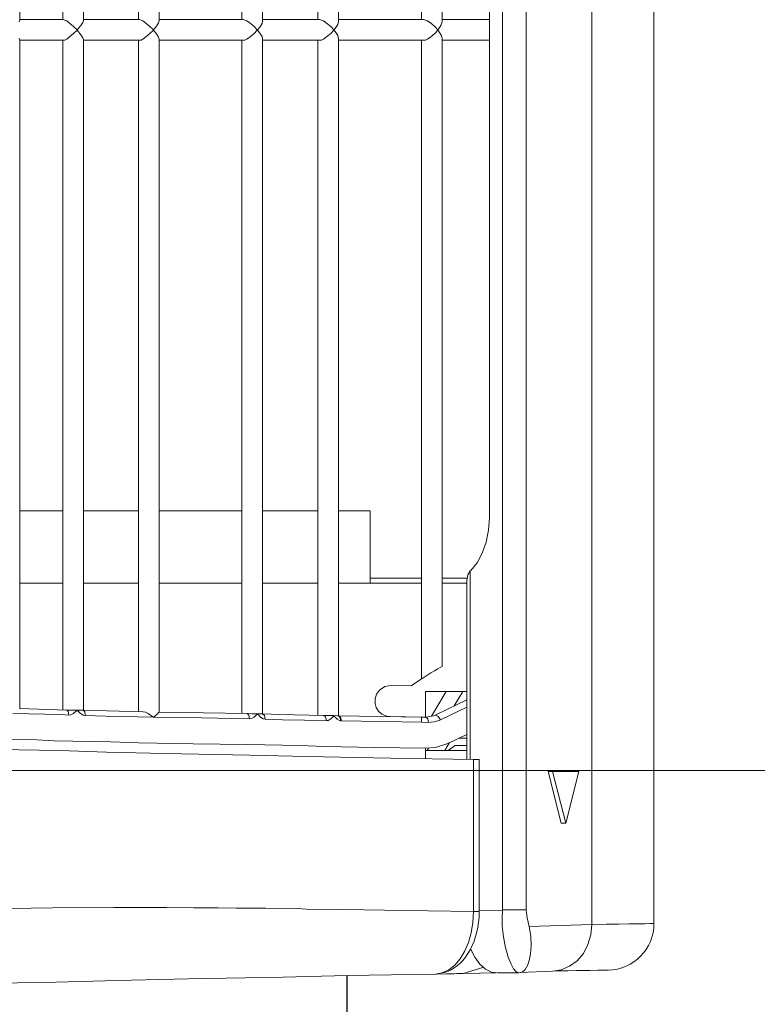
# Model space of a CAD drawing. Header units: millimetres. Extents: x -367720 to -162733, y 309172 to 337444.
# Tile 87 of 256: x -344447 to -344355, y 316334 to 316458. Entities that reach past the tile are written whole.
import ezdxf

# ---------------------------------------------------------------- set-up
doc = ezdxf.new("R2010")
doc.units = ezdxf.units.MM
doc.header["$LTSCALE"] = 10
doc.header["$MEASUREMENT"] = 0
doc.layers.get('0').update_dxf_attribs({"color": 255, "lineweight": 13})
for name, color, linetype, lineweight in [('LATS_EQ_IDU', 7, 'Continuous', 0), ('LATS_SERVICE_SPACE', 1, 'Continuous', 9), ('VZ1', 6, 'Continuous', 18)]:
    doc.layers.add(name, color=color, linetype=linetype, lineweight=lineweight)
doc.layers.add('LATS_PIPE_REFRIGERANT', color=3, linetype='Continuous')
doc.styles.add('ROMANS', font='ROMANS.shx', dxfattribs={"height": 80})

# ---------------------------------------------------------------- blocks, each defined once
blk = doc.blocks.new('LATS_IDU_LOW_STATIC_L2')
at = {"layer": 'LATS_SERVICE_SPACE', "color": 1, "ltscale": 2}
blk.add_line((1221.46, 343.7), (621.46, 343.7), dxfattribs=at)
blk = doc.blocks.new('LATS_IDU_WALL_MOUNTED_SB')
at = {"color": 0, "linetype": 'Continuous'}
for p, q in [((-437.87, 167.6), (438.7, 167.6)), ((438.7, 167.48), (438.7, 167.6)), ((438.7, 167.1), (438.7, 167.48)), ((438.71, 166.48), (438.7, 167.1)), ((438.73, 165.61), (438.71, 166.48)), ((438.74, 164.5), (438.73, 165.61)), ((438.77, 163.16), (438.74, 164.5)), ((438.79, 161.59), (438.77, 163.16)), ((438.82, 159.79), (438.79, 161.59)), ((444.54, 161.85), (444.55, 161.71)), ((444.55, 161.71), (444.56, 161.27)), ((444.56, 161.27), (444.57, 160.54)), ((-438, 159.79), (438.82, 159.79)), ((440.11, 159.67), (438.82, 159.79)), ((439.08, 151.92), (438.82, 159.79)), ((444.57, 160.54), (444.59, 159.53)), ((441.33, 159.31), (440.11, 159.67)), ((442.44, 158.73), (441.33, 159.31)), ((443.36, 157.95), (442.44, 158.73)), ((444.58, 159.13), (444.6, 157.85)), ((444.59, 159.53), (444.61, 158.24)), ((419.59, 154.85), (419.59, 158.17)), ((419.59, 158.17), (426.09, 156.51)), ((444.06, 157.01), (443.36, 157.95)), ((444.6, 157.85), (444.62, 156.81)), ((444.61, 158.24), (444.64, 156.68)), ((426.09, 156.51), (419.59, 154.85)), ((426.09, 156.51), (426.09, 155.95)), ((444.5, 155.96), (444.06, 157.01)), ((444.62, 156.81), (444.63, 156.04)), ((444.63, 156.04), (444.64, 155.53)), ((444.64, 156.68), (444.67, 154.86)), ((419.59, 154.3), (426.09, 155.95)), ((419.59, 154.3), (419.59, 154.85)), ((444.67, 154.86), (444.5, 155.96)), ((444.64, 155.53), (444.65, 155.28)), ((444.67, 154.86), (444.86, 150.77)), ((-436.17, 151.53), (436.98, 151.53)), ((436.98, 151.53), (437.99, 151.68)), ((436.98, 148.57), (436.98, 151.53)), ((437.99, 151.68), (439.08, 151.92)), ((439.08, 151.92), (440.3, 152.13)), ((440.3, 152.13), (441.48, 152.18)), ((441.48, 152.18), (442.5, 152.1)), ((442.5, 152.1), (443.35, 151.93)), ((443.35, 151.93), (443.6, 151.85)), ((443.6, 151.85), (443.89, 151.75)), ((443.89, 151.75), (444.18, 151.6)), ((444.18, 151.6), (444.46, 151.41)), ((444.46, 151.41), (444.64, 151.23)), ((444.64, 151.23), (444.76, 151.04)), ((444.76, 151.04), (444.84, 150.85)), ((443.81, 149.64), (444.4, 149.97)), ((444.4, 149.97), (444.75, 150.29)), ((444.75, 150.29), (444.87, 150.64)), ((444.84, 150.85), (444.87, 150.64)), ((444.87, 150.64), (444.91, 147.97)), ((436.99, 148.57), (-436.17, 148.57)), ((436.98, 148.57), (438.09, 148.51)), ((437.05, 145.65), (437, 148.57)), ((439.03, 148.54), (440.36, 148.69)), ((440.36, 148.69), (440.82, 148.77)), ((440.82, 148.77), (441.28, 148.85)), ((441.28, 148.85), (441.71, 148.94)), ((441.71, 148.94), (442.92, 149.28)), ((442.92, 149.28), (443.81, 149.64)), ((438.09, 148.51), (439.03, 148.54)), ((444.91, 147.97), (444.79, 147.18)), ((444.91, 147.74), (444.98, 143.69)), ((387.63, 146.94), (12.18, 146.94)), ((325.05, 143.98), (325.05, 146.94)), ((327.65, 146.94), (327.65, 143.98)), ((387.63, 146.94), (389.22, 146.83)), ((389.22, 146.83), (390.75, 146.53)), ((390.75, 146.53), (392.14, 146.03)), ((444.41, 146.43), (443.78, 145.72)), ((444.87, 143.92), (444.17, 146.24)), ((444.79, 147.18), (444.41, 146.43)), ((392.14, 146.03), (393.35, 145.37)), ((393.35, 145.37), (394.31, 144.57)), ((418.06, 144.92), (417.88, 134.51)), ((418.06, 144.92), (418.07, 145.45)), ((437.16, 144.92), (418.06, 144.92)), ((437.16, 145.65), (418.07, 145.65)), ((418.07, 145.45), (418.07, 145.65)), ((437.08, 139.17), (437.16, 144.92)), ((437.16, 145.65), (437.16, 145.62)), ((437.16, 145.65), (437.16, 145.65)), ((437.52, 145.64), (437.16, 145.64)), ((437.16, 145.62), (437.16, 145.53)), ((437.16, 145.53), (437.16, 145.37)), ((437.16, 145.37), (437.16, 145.17)), ((437.16, 145.17), (437.16, 144.92)), ((437.16, 144.92), (437.16, 144.92)), ((438.57, 144.84), (437.16, 144.92)), ((437.88, 145.63), (437.52, 145.64)), ((438.51, 145.57), (437.88, 145.63)), ((439.13, 145.48), (438.51, 145.57)), ((439.88, 144.62), (438.57, 144.84)), ((439.74, 145.35), (439.13, 145.48)), ((440.33, 145.19), (439.74, 145.35)), ((440.91, 145), (440.33, 145.19)), ((441.46, 144.77), (440.91, 145)), ((442.92, 145.09), (441.86, 144.55)), ((443.78, 145.72), (442.92, 145.09)), ((325.05, 140.98), (325.05, 143.98)), ((327.65, 143.98), (327.65, 140.98)), ((394.31, 144.57), (394.36, 144.52)), ((394.36, 144.52), (418.05, 144.52)), ((394.84, 144.22), (394.36, 144.52)), ((395.56, 144.09), (394.84, 144.22)), ((395.25, 140.98), (395.25, 144.14)), ((395.62, 144.09), (395.56, 144.09)), ((395.62, 144.09), (418.05, 144.09)), ((395.9, 144.08), (395.9, 142.54)), ((409.53, 144.09), (409.53, 141.51)), ((412.5, 140.09), (410.57, 144.09)), ((411.48, 144.09), (413.08, 140.77)), ((416.29, 144.07), (414.91, 144.07)), ((414.91, 144.07), (416.01, 141.79)), ((415.4, 143.04), (415.4, 144.07)), ((416.29, 142.62), (416.29, 144.09)), ((416.94, 144.09), (416.94, 141.75)), ((441.07, 144.28), (439.88, 144.62)), ((442.2, 143.8), (441.07, 144.28)), ((441.98, 144.51), (441.46, 144.77)), ((442.47, 144.23), (441.98, 144.51)), ((443.15, 143.23), (442.2, 143.8)), ((442.92, 143.91), (442.47, 144.23)), ((443.34, 143.57), (442.92, 143.91)), ((444.94, 143.69), (444.87, 143.92)), ((444.97, 143.6), (444.94, 143.69)), ((444.98, 143.58), (444.97, 143.6)), ((444.98, 143.6), (444.98, 143.58)), ((444.98, 143.58), (444.98, 143.6)), ((395.9, 142.54), (395.9, 140.98)), ((409.53, 143.57), (411.34, 142.48)), ((416.29, 142.62), (416.94, 141.75)), ((443.94, 142.56), (443.15, 143.23)), ((443.69, 143.23), (443.34, 143.57)), ((444.01, 142.87), (443.69, 143.23)), ((444.51, 141.83), (443.94, 142.56)), ((444.28, 142.5), (444.01, 142.87)), ((444.51, 142.12), (444.28, 142.5)), ((444.98, 143.58), (444.98, 143.58)), ((444.98, 143.58), (444.98, 143.58)), ((444.98, 143.58), (444.98, 143.58)), ((444.98, 143.58), (444.98, 143.58)), ((444.98, 143.58), (444.98, 143.58)), ((444.98, 143.58), (444.98, 143.58)), ((444.98, 143.58), (444.98, 143.58)), ((444.98, 143.57), (444.98, 143.58)), ((444.98, 143.58), (444.98, 143.55)), ((444.98, 143.58), (444.98, 143.58)), ((444.98, 143.58), (444.98, 143.58)), ((444.98, 143.57), (444.98, 143.58)), ((444.98, 143.58), (444.98, 143.57)), ((444.98, 143.58), (444.98, 143.58)), ((444.98, 143.57), (444.98, 143.58)), ((444.98, 143.57), (444.98, 143.57)), ((444.98, 143.57), (444.98, 143.57)), ((444.98, 143.56), (444.98, 143.57)), ((444.98, 143.57), (444.98, 143.57)), ((444.98, 143.57), (444.98, 143.57)), ((444.98, 143.57), (444.98, 143.57)), ((444.98, 143.54), (444.98, 143.57)), ((444.98, 143.55), (444.98, 143.56)), ((444.98, 143.5), (444.98, 143.54)), ((444.98, 143.35), (444.98, 143.5)), ((444.99, 143.13), (444.98, 143.35)), ((444.99, 142.84), (444.99, 143.13)), ((445, 142.48), (444.99, 142.84)), ((445.01, 141.52), (445, 142.48)), ((409.53, 141.51), (409.53, 138.91)), ((412.62, 139.64), (409.53, 141.5)), ((415.94, 141.93), (416.94, 141.33)), ((416.16, 141.45), (416.01, 141.79)), ((416.55, 140.15), (416.16, 141.45)), ((416.94, 138.91), (416.94, 141.75)), ((444.69, 141.73), (444.51, 142.12)), ((444.9, 140.99), (444.51, 141.83)), ((444.83, 141.33), (444.69, 141.73)), ((444.91, 141.02), (444.83, 141.33)), ((445.04, 140.27), (445.01, 141.52)), ((244.84, 140.98), (325.32, 140.98)), ((325.72, 140.87), (325.32, 140.98)), ((325.48, 139.55), (325.92, 140.06)), ((326.26, 140.53), (325.72, 140.87)), ((325.92, 140.06), (326.35, 140.45)), ((326.35, 140.46), (326.26, 140.53)), ((326.35, 140.46), (326.35, 140.46)), ((326.35, 140.45), (326.35, 140.46)), ((326.35, 140.46), (326.36, 140.45)), ((326.36, 140.46), (326.35, 140.46)), ((326.45, 140.53), (326.36, 140.46)), ((326.36, 140.45), (326.79, 140.06)), ((326.99, 140.87), (326.45, 140.53)), ((326.79, 140.06), (327.23, 139.55)), ((327.39, 140.98), (326.99, 140.87)), ((327.39, 140.98), (406.38, 140.98)), ((406.38, 140.98), (406.41, 140.92)), ((406.41, 140.92), (406.5, 140.75)), ((406.5, 140.75), (406.67, 140.46)), ((406.67, 140.46), (406.92, 140.03)), ((406.92, 140.03), (407.19, 139.57)), ((412.5, 140.09), (412.6, 140.46)), ((412.56, 139.96), (412.5, 140.09)), ((412.75, 138.92), (412.56, 139.96)), ((412.6, 140.46), (413.08, 140.77)), ((413.08, 140.77), (413.16, 140.6)), ((413.16, 140.6), (413.35, 139.96)), ((413.35, 139.96), (413.4, 139.29)), ((416.65, 138.85), (416.55, 140.15)), ((445.04, 140.15), (444.9, 140.99)), ((445.04, 140.27), (445.04, 140.27)), ((445.04, 140.27), (445.04, 140.27)), ((445.04, 140.27), (445.04, 140.27)), ((445.04, 140.26), (445.04, 140.27)), ((445.04, 140.26), (445.04, 140.26)), ((445.04, 140.22), (445.04, 140.26)), ((445.04, 140.21), (445.04, 140.22)), ((445.04, 140.15), (445.23, 129.05)), ((445.04, 140.15), (445.04, 140.15)), ((325.05, 138.64), (325.1, 138.88)), ((325.1, 138.88), (325.22, 139.15)), ((325.22, 139.15), (325.48, 139.55)), ((327.23, 139.55), (327.49, 139.15)), ((327.49, 139.15), (327.61, 138.88)), ((327.61, 138.88), (327.65, 138.64)), ((407.19, 139.57), (407.49, 139.08)), ((407.49, 139.08), (407.75, 138.67)), ((407.75, 138.67), (407.88, 138.47)), ((409.53, 138.91), (412.75, 138.91)), ((412.75, 138.92), (412.95, 139.18)), ((412.75, 138.38), (412.75, 138.92)), ((412.95, 139.18), (413.4, 139.29)), ((413.4, 139.29), (413.39, 138.38)), ((416.55, 132.59), (416.65, 138.85)), ((416.62, 139.31), (416.94, 139.11)), ((416.65, 138.91), (416.94, 138.91)), ((416.94, 138.91), (417.96, 138.91)), ((437, 133.75), (437.08, 139.17)), ((325.05, 138.38), (245.1, 138.38)), ((325.05, 133.36), (325.05, 138.64)), ((327.65, 138.64), (327.65, 133.36)), ((407.94, 138.38), (327.65, 138.38)), ((395.25, 131.94), (395.25, 138.38)), ((395.9, 138.38), (395.9, 133.23)), ((407.88, 138.47), (407.94, 138.38)), ((407.94, 138.38), (407.94, 138.38)), ((408.82, 137.08), (407.94, 138.38)), ((412.66, 133.22), (412.75, 138.38)), ((412.75, 138.38), (412.68, 134.44)), ((412.75, 138.38), (412.75, 138.38)), ((412.8, 138.38), (412.75, 138.38)), ((412.91, 138.38), (412.8, 138.38)), ((413.04, 138.38), (412.91, 138.38)), ((413.2, 138.38), (413.04, 138.38)), ((413.29, 138.38), (413.2, 138.38)), ((413.39, 138.38), (413.3, 133.39)), ((413.39, 138.38), (413.39, 138.38)), ((408.82, 137.08), (408.78, 134.51)), ((408.78, 134.51), (408.9, 133.8)), ((408.9, 133.8), (409.35, 133.1)), ((412.37, 133.42), (412.62, 134.02)), ((412.62, 134.02), (412.68, 134.44)), ((417.88, 134.51), (417.7, 123.99)), ((436.93, 128.65), (437, 133.75)), ((325.05, 127.98), (325.05, 133.36)), ((327.65, 133.36), (327.65, 127.98)), ((395.9, 133.23), (395.9, 127.98)), ((409.35, 133.1), (409.84, 132.74)), ((409.84, 132.74), (410.46, 132.55)), ((410.46, 132.55), (411.04, 132.55)), ((411.04, 132.55), (411.54, 132.71)), ((411.54, 132.71), (411.99, 132.99)), ((411.99, 132.99), (412.37, 133.42)), ((412.56, 127.98), (412.66, 133.22)), ((413.3, 133.39), (413.21, 128.32)), ((416.43, 126.19), (416.55, 132.59)), ((386.8, 131.94), (395.9, 131.94)), ((386.8, 129.97), (386.8, 131.94)), ((386.8, 127.98), (386.8, 129.97)), ((445.23, 129.05), (445.43, 120.99)), ((244.89, 127.98), (325.27, 127.98)), ((325.65, 127.86), (325.27, 127.98)), ((326.18, 127.53), (325.65, 127.86)), ((326.35, 127.39), (326.18, 127.53)), ((326.53, 127.53), (326.36, 127.39)), ((327.06, 127.86), (326.53, 127.53)), ((327.44, 127.98), (327.06, 127.86)), ((327.44, 127.98), (412.56, 127.98)), ((412.56, 127.82), (412.55, 127.39)), ((412.76, 128.23), (412.56, 127.98)), ((412.77, 128.18), (412.56, 127.98)), ((412.56, 127.98), (412.56, 127.82)), ((412.98, 127.78), (412.56, 127.39)), ((413.21, 128.32), (412.76, 128.23)), ((413.2, 128.22), (412.77, 128.18)), ((413.17, 128.1), (412.98, 127.78)), ((413.2, 128.22), (413.17, 128.1)), ((413.21, 128.32), (413.2, 128.22)), ((436.87, 123.88), (436.93, 128.65)), ((325.22, 126.08), (325.48, 126.47)), ((325.48, 126.47), (325.92, 126.98)), ((325.92, 126.98), (326.35, 127.39)), ((326.35, 127.39), (326.35, 127.39)), ((326.35, 127.39), (326.35, 127.39)), ((326.35, 127.39), (326.36, 127.39)), ((326.36, 127.39), (326.35, 127.39)), ((326.36, 127.39), (326.79, 126.98)), ((326.79, 126.98), (327.23, 126.47)), ((327.23, 126.47), (327.49, 126.08)), ((412.54, 126.75), (412.53, 126.1)), ((412.72, 126.34), (412.53, 126.1)), ((412.55, 127.39), (412.54, 126.75)), ((412.55, 127.39), (412.56, 127.39)), ((412.56, 127.39), (412.55, 127.39)), ((412.56, 127.39), (412.96, 126.99)), ((413.18, 126.44), (412.72, 126.34)), ((412.96, 126.99), (413.15, 126.67)), ((413.18, 126.44), (413.08, 120.91)), ((413.15, 126.67), (413.18, 126.44)), ((413.18, 126.44), (413.18, 126.44)), ((325.05, 125.38), (245.1, 125.38)), ((325.05, 125.59), (325.1, 125.81)), ((325.05, 123.77), (325.05, 125.59)), ((325.1, 125.81), (325.22, 126.08)), ((327.49, 126.08), (327.61, 125.81)), ((327.61, 125.81), (327.65, 125.59)), ((327.65, 125.59), (327.65, 123.77)), ((412.52, 125.38), (327.65, 125.38)), ((386.8, 123.67), (386.8, 125.38)), ((395.9, 125.38), (395.9, 123.67)), ((412.43, 120.58), (412.53, 126.1)), ((416.32, 123.12), (416.43, 126.19)), ((417.7, 123.99), (417.51, 116.82)), ((436.82, 122.9), (436.87, 123.88)), ((325.05, 118.43), (325.05, 123.77)), ((327.65, 123.77), (327.65, 118.43)), ((386.8, 118.42), (386.8, 123.67)), ((395.9, 123.67), (395.9, 118.43)), ((416.2, 116.47), (416.32, 123.12)), ((436.77, 118.82), (436.82, 122.9)), ((412.34, 118.43), (412.43, 120.58)), ((413.08, 120.91), (412.99, 118.74)), ((445.43, 120.99), (445.64, 109.06)), ((244.93, 118.43), (325.23, 118.43)), ((325.52, 118.35), (325.23, 118.43)), ((325.98, 118.07), (325.52, 118.35)), ((325.92, 117.35), (326.35, 117.76)), ((326.35, 117.78), (325.98, 118.07)), ((326.35, 117.77), (326.35, 117.78)), ((326.36, 117.78), (326.35, 117.77)), ((326.35, 117.76), (326.35, 117.77)), ((326.35, 117.77), (326.36, 117.76)), ((326.73, 118.07), (326.36, 117.78)), ((326.36, 117.76), (326.79, 117.35)), ((327.19, 118.35), (326.73, 118.07)), ((327.48, 118.43), (327.19, 118.35)), ((327.48, 118.43), (412.34, 118.43)), ((412.33, 117.77), (412.31, 117.12)), ((412.34, 118.43), (412.33, 118.25)), ((412.33, 118.25), (412.33, 117.77)), ((412.75, 118.17), (412.33, 117.77)), ((412.33, 117.77), (412.73, 117.35)), ((412.33, 117.77), (412.33, 117.77)), ((412.33, 117.77), (412.33, 117.77)), ((412.53, 118.65), (412.34, 118.43)), ((412.99, 118.74), (412.53, 118.65)), ((412.94, 118.5), (412.75, 118.17)), ((412.99, 118.74), (412.94, 118.5)), ((412.99, 118.74), (412.99, 118.74)), ((436.74, 115.08), (436.77, 118.82)), ((325.1, 116.2), (325.22, 116.46)), ((325.22, 116.46), (325.48, 116.84)), ((325.48, 116.84), (325.92, 117.35)), ((326.79, 117.35), (327.23, 116.84)), ((327.23, 116.84), (327.49, 116.46)), ((327.49, 116.46), (327.61, 116.2)), ((412.21, 110.99), (412.3, 116.47)), ((412.31, 117.12), (412.3, 116.47)), ((412.5, 116.69), (412.3, 116.47)), ((412.95, 116.78), (412.5, 116.69)), ((412.73, 117.35), (412.92, 117.02)), ((412.95, 116.78), (412.85, 110.79)), ((412.92, 117.02), (412.95, 116.78)), ((412.95, 116.78), (412.95, 116.78)), ((416.09, 109.7), (416.2, 116.47)), ((417.51, 116.82), (417.32, 106.12)), ((325.05, 115.83), (245.1, 115.83)), ((325.05, 115.99), (325.1, 116.2)), ((325.05, 110.74), (325.05, 115.99)), ((327.61, 116.2), (327.65, 115.99)), ((327.65, 115.99), (327.65, 110.74)), ((412.29, 115.83), (327.65, 115.83)), ((386.8, 110.66), (386.8, 115.82)), ((395.9, 115.83), (395.9, 110.66)), ((436.72, 112.82), (436.74, 115.08)), ((436.71, 109.76), (436.72, 112.82)), ((325.05, 105.43), (325.05, 110.74)), ((327.65, 110.74), (327.65, 105.43)), ((386.8, 105.43), (386.8, 110.66)), ((395.9, 110.66), (395.9, 105.43)), ((412.11, 105.42), (412.21, 110.99)), ((412.85, 110.79), (412.74, 104.7)), ((415.97, 102.82), (416.09, 109.7)), ((436.69, 106.39), (436.71, 109.76)), ((445.64, 109.06), (445.86, 100.19)), ((244.97, 105.43), (325.19, 105.43)), ((325.45, 105.35), (325.19, 105.43)), ((325.87, 105.1), (325.45, 105.35)), ((327.26, 105.35), (326.84, 105.1)), ((327.52, 105.43), (327.26, 105.35)), ((327.52, 105.43), (412.11, 105.43)), ((412.16, 105.36), (412.11, 105.42)), ((412.32, 105.2), (412.16, 105.36)), ((417.32, 106.12), (417.13, 98.8)), ((436.68, 103.06), (436.69, 106.39)), ((325.48, 103.76), (325.92, 104.27)), ((326.35, 104.71), (325.87, 105.1)), ((325.92, 104.27), (326.35, 104.7)), ((326.35, 104.7), (326.35, 104.71)), ((326.36, 104.71), (326.35, 104.7)), ((326.35, 104.7), (326.35, 104.7)), ((326.35, 104.7), (326.36, 104.7)), ((326.84, 105.1), (326.36, 104.71)), ((326.36, 104.7), (326.79, 104.27)), ((326.79, 104.27), (327.23, 103.76)), ((412.13, 103.7), (412.3, 104.06)), ((412.3, 104.06), (412.61, 104.52)), ((412.61, 104.87), (412.32, 105.2)), ((412.74, 104.71), (412.61, 104.87)), ((412.61, 104.52), (412.74, 104.7)), ((412.74, 104.7), (412.64, 98.72)), ((412.74, 104.7), (412.74, 104.71)), ((412.74, 104.7), (412.74, 104.7)), ((325.05, 102.83), (245.1, 102.83)), ((325.05, 102.96), (325.1, 103.15)), ((325.05, 97.72), (325.05, 102.96)), ((325.1, 103.15), (325.22, 103.39)), ((325.22, 103.39), (325.48, 103.76)), ((327.23, 103.76), (327.49, 103.39)), ((327.49, 103.39), (327.61, 103.15)), ((327.61, 103.15), (327.65, 102.96)), ((327.65, 102.96), (327.65, 97.72)), ((412.06, 102.83), (327.65, 102.83)), ((386.8, 97.65), (386.8, 102.83)), ((395.9, 102.83), (395.9, 97.65)), ((411.88, 95.89), (412.07, 103.41)), ((412.07, 103.41), (412.13, 103.7)), ((415.84, 99.31), (415.97, 102.82)), ((436.68, 99.79), (436.68, 103.06)), ((415.72, 92.23), (415.84, 99.31)), ((436.68, 100.03), (436.68, 99.79)), ((436.71, 92.03), (436.68, 100.03)), ((445.86, 100.19), (446.08, 92.44)), ((412.64, 98.72), (412.53, 96.13)), ((417.13, 98.8), (416.94, 92.93)), ((325.05, 95.9), (325.05, 97.72)), ((327.65, 97.72), (327.65, 95.9)), ((386.8, 95.9), (386.8, 97.65)), ((395.9, 97.65), (395.9, 95.9)), ((245, 95.9), (325.16, 95.9)), ((325.39, 95.83), (325.16, 95.9)), ((325.77, 95.59), (325.39, 95.83)), ((326.35, 95.11), (325.77, 95.59)), ((326.94, 95.59), (326.36, 95.11)), ((327.32, 95.83), (326.94, 95.59)), ((327.55, 95.9), (327.32, 95.83)), ((327.55, 95.9), (411.88, 95.9)), ((411.88, 95.64), (411.87, 95.11)), ((412.29, 95.53), (411.87, 95.11)), ((412.07, 96.07), (411.88, 95.89)), ((411.88, 95.89), (411.88, 95.64)), ((412.53, 96.13), (412.07, 96.07)), ((412.49, 95.88), (412.29, 95.53)), ((412.53, 96.13), (412.49, 95.88)), ((412.53, 96.13), (412.53, 96.13)), ((325.22, 93.8), (325.48, 94.17)), ((325.48, 94.17), (325.92, 94.67)), ((325.92, 94.67), (326.35, 95.1)), ((326.35, 95.11), (326.35, 95.11)), ((326.35, 95.1), (326.35, 95.11)), ((326.35, 95.11), (326.36, 95.1)), ((326.36, 95.11), (326.35, 95.11)), ((326.36, 95.1), (326.79, 94.67)), ((326.79, 94.67), (327.23, 94.17)), ((327.23, 94.17), (327.49, 93.8)), ((411.86, 94.44), (411.85, 93.82)), ((411.87, 95.11), (411.86, 94.44)), ((411.87, 95.11), (411.87, 95.1)), ((411.87, 95.11), (411.87, 95.11)), ((411.87, 95.1), (412.28, 94.67)), ((412.28, 94.67), (412.46, 94.31)), ((412.46, 94.31), (412.5, 94.06)), ((325.05, 93.3), (245.1, 93.3)), ((325.05, 93.4), (325.1, 93.57)), ((325.05, 93.18), (325.05, 93.4)), ((325.05, 87.91), (325.05, 93.18)), ((325.1, 93.57), (325.22, 93.8)), ((327.49, 93.8), (327.61, 93.57)), ((327.61, 93.57), (327.65, 93.4)), ((327.65, 93.4), (327.65, 93.18)), ((411.84, 93.3), (327.65, 93.3)), ((327.65, 93.18), (327.65, 87.91)), ((386.8, 93.13), (386.8, 93.3)), ((386.8, 87.91), (386.8, 93.13)), ((395.9, 93.3), (395.9, 93.13)), ((395.9, 93.13), (395.9, 87.91)), ((411.66, 87.89), (411.85, 93.82)), ((412.04, 93.99), (411.85, 93.82)), ((412.5, 94.06), (412.04, 93.99)), ((412.39, 93.08), (412.29, 87.04)), ((412.5, 94.06), (412.39, 93.08)), ((412.5, 94.06), (412.5, 94.06)), ((416.94, 92.93), (416.75, 81.98)), ((415.59, 90.07), (415.72, 92.23)), ((436.77, 89.35), (436.71, 92.03)), ((446.08, 92.44), (446.31, 79.27)), ((415.47, 82.82), (415.59, 90.07)), ((436.88, 81.98), (436.77, 89.35)), ((245.03, 87.91), (325.13, 87.91)), ((325.33, 87.84), (325.13, 87.91)), ((327.58, 87.91), (327.38, 87.84)), ((327.58, 87.91), (411.66, 87.91))]:
    blk.add_line(p, q, dxfattribs=at)
blk.add_arc((438.7, 161.75), 5.85, 1, 90, dxfattribs=at)
at = {"layer": 'LATS_PIPE_REFRIGERANT'}
blk.add_line((495.68, 129.05), (445.23, 129.05), dxfattribs=at)
blk = doc.blocks.new('A$C44164CF6')
at = {"layer": 'LATS_EQ_IDU', "color": 1, "ltscale": 5, "rotation": 270}
blk.add_blockref('LATS_IDU_WALL_MOUNTED_SB', (10247.5, -2137.5), dxfattribs=at)
at = {"layer": 'LATS_EQ_IDU', "color": 1, "ltscale": 5}
blk.add_blockref('LATS_IDU_LOW_STATIC_L2', (9287.75, -2900.67), dxfattribs=at)
at = {"layer": 'VZ1', "extrusion": (0, -1, -1.22461e-16), "style": 'ROMANS', "width": 0.8, "flags": 1}
for tag, p in [('MATERIAL', (-2269.09, 3112.52, -14812.16)), ('PRIRUBA', (-2269.09, 3112.52, -14812.16)), ('PRUTOK', (-2269.09, 3112.52, -14812.16)), ('PLOCHA', (-2269.09, 3112.52, -14812.16)), ('OBVOD', (-2269.09, 3112.52, -14812.16)), ('NAZEV', (-2269.09, 3112.52, -14812.16)), ('KOTA', (-2269.09, 3112.52, -14812.16)), ('USEK', (-2269.09, 3112.52, -14812.16)), ('TVAR', (-2269.09, 3112.52, -14812.16)), ('POS', (-2269.09, 3112.52, -14812.16)), ('NB2', (-2269.09, 3112.52, -14812.16)), ('NB1', (-2269.09, 3112.52, -14812.16)), ('DB', (-2269.09, 3112.52, -14812.16)), ('DA', (-2269.09, 3112.52, -14812.16)), ('B2', (-2269.09, 3112.52, -14812.16)), ('B1', (-2269.09, 3112.52, -14812.16)), ('A2', (-2269.09, 3112.52, -14812.16)), ('A1', (-2269.09, 3112.52, -14812.16)), ('LT', (-2269.09, 3112.52, -14812.16)), ('MATERIAL', (99885.33, 3112.52, -14812.16)), ('PRIRUBA', (99885.33, 3112.52, -14812.16)), ('PRUTOK', (99885.33, 3112.52, -14812.16)), ('PLOCHA', (99885.33, 3112.52, -14812.16)), ('OBVOD', (99885.33, 3112.52, -14812.16)), ('NAZEV', (99885.33, 3112.52, -14812.16)), ('KOTA', (99885.33, 3112.52, -14812.16)), ('USEK', (99885.33, 3112.52, -14812.16)), ('TVAR', (99885.33, 3112.52, -14812.16)), ('POS', (99885.33, 3112.52, -14812.16)), ('NB2', (99885.33, 3112.52, -14812.16)), ('NB1', (99885.33, 3112.52, -14812.16)), ('DB', (99885.33, 3112.52, -14812.16)), ('DA', (99885.33, 3112.52, -14812.16)), ('B2', (99885.33, 3112.52, -14812.16)), ('B1', (99885.33, 3112.52, -14812.16)), ('A2', (99885.33, 3112.52, -14812.16)), ('A1', (99885.33, 3112.52, -14812.16)), ('LT', (99885.33, 3112.52, -14812.16))]:
    blk.add_attdef(tag, p, '', height=1, rotation=180, dxfattribs=at)
at = {"layer": 'VZ1', "extrusion": (1.22461e-16, 1, 4.44089e-16), "style": 'ROMANS', "width": 0.8, "flags": 1}
for tag, p in [('MATERIAL', (2269.09, 2852.52, 14812.16)), ('PRIRUBA', (2269.09, 2852.52, 14812.16)), ('IZOLACE', (2269.09, 2852.52, 14812.16)), ('PRUTOK', (2269.09, 2852.52, 14812.16)), ('PLOCHA', (2269.09, 2852.52, 14812.16)), ('NASTCE', (2269.09, 2852.52, 14812.16)), ('OBVOD', (2269.09, 2852.52, 14812.16)), ('NAZEV', (2269.09, 2852.52, 14812.16)), ('KOTA', (2269.09, 2852.52, 14812.16)), ('USEK', (2269.09, 2852.52, 14812.16)), ('TVAR', (2269.09, 2852.52, 14812.16)), ('POS', (2269.09, 2852.52, 14812.16)), ('NB2', (2269.09, 2852.52, 14812.16)), ('NB1', (2269.09, 2852.52, 14812.16)), ('B1', (2269.09, 2852.52, 14812.16)), ('VS', (2269.09, 2852.52, 14812.16)), ('A1', (2269.09, 2852.52, 14812.16)), ('LT', (2269.09, 2852.52, 14812.16)), ('MATERIAL', (-99885.33, 2852.52, 14812.16)), ('PRIRUBA', (-99885.33, 2852.52, 14812.16)), ('IZOLACE', (-99885.33, 2852.52, 14812.16)), ('PRUTOK', (-99885.33, 2852.52, 14812.16)), ('PLOCHA', (-99885.33, 2852.52, 14812.16)), ('NASTCE', (-99885.33, 2852.52, 14812.16)), ('OBVOD', (-99885.33, 2852.52, 14812.16)), ('NAZEV', (-99885.33, 2852.52, 14812.16)), ('KOTA', (-99885.33, 2852.52, 14812.16)), ('USEK', (-99885.33, 2852.52, 14812.16)), ('TVAR', (-99885.33, 2852.52, 14812.16)), ('POS', (-99885.33, 2852.52, 14812.16)), ('NB2', (-99885.33, 2852.52, 14812.16)), ('NB1', (-99885.33, 2852.52, 14812.16)), ('B1', (-99885.33, 2852.52, 14812.16)), ('VS', (-99885.33, 2852.52, 14812.16)), ('A1', (-99885.33, 2852.52, 14812.16)), ('LT', (-99885.33, 2852.52, 14812.16))]:
    blk.add_attdef(tag, p, '', height=1, dxfattribs=at)

msp = doc.modelspace()

# ---------------------------------------------------------------- block references
msp.add_blockref('A$C44164CF6', (-354782.86, 318920.06))

doc.saveas('drawing.dxf')
